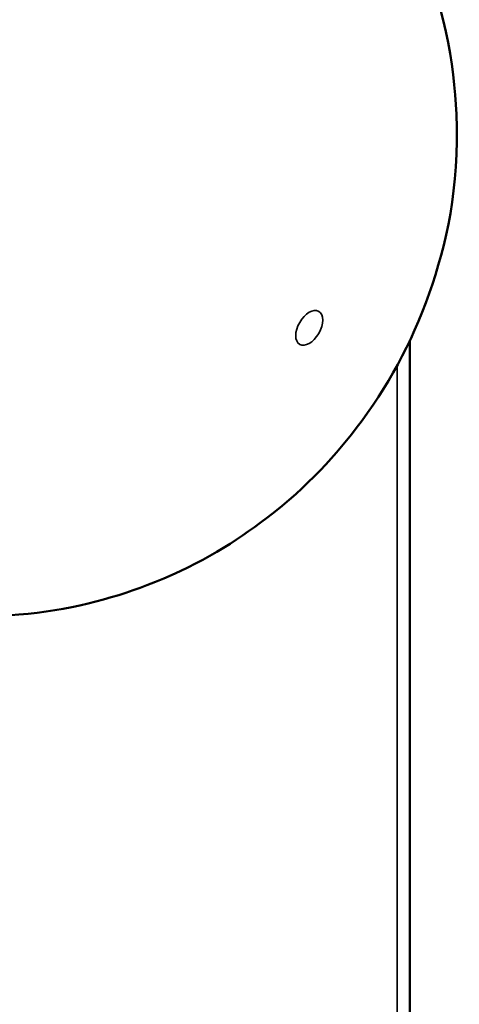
# Model space of a CAD drawing. Header units: inches. Extents: x 0 to 136, y 2 to 86.
# Tile 148 of 160: x 121.76 to 122.91, y 61.4 to 63.98. Entities that reach past the tile are written whole.
import ezdxf

# ---------------------------------------------------------------- set-up
doc = ezdxf.new("R2010")
doc.units = ezdxf.units.IN
doc.header["$LTSCALE"] = 4
doc.header["$MEASUREMENT"] = 0
doc.layers.add('Visible (ANSI)', color=7, linetype='Continuous', lineweight=50)
doc.layers.add('Visible Narrow (ANSI)', color=7, linetype='Continuous', lineweight=35)

msp = doc.modelspace()

# ---------------------------------------------------------------- linework, layer by layer
at = {"layer": 'Visible (ANSI)'}
msp.add_line((122.7809, 63.1434), (122.7809, 56.2113), dxfattribs=at)
msp.add_open_spline([(121.0433, 62.583), (121.1557, 62.5181), (121.2785, 62.4722), (121.5247, 62.4196), (121.6468, 62.415), (121.8856, 62.4352), (121.9969, 62.465), (122.2142, 62.5481), (122.3094, 62.6057), (122.4961, 62.7443), (122.5746, 62.8271), (122.7228, 63.0207), (122.7845, 63.1332), (122.8766, 63.3939), (122.9104, 63.5408), (122.8973, 63.8681), (122.8719, 64.0262), (122.7359, 64.3212), (122.6539, 64.4474), (122.4684, 64.6307), (122.3844, 64.6954), (122.2933, 64.748)], degree=3, knots=[3.926991, 3.926991, 3.926991, 3.926991, 4.111778, 4.111778, 4.309041, 4.309041, 4.545201, 4.545201, 4.854164, 4.854164, 5.275422, 5.275422, 5.809953, 5.809953, 6.328143, 6.328143, 6.681183, 6.681183, 6.918718, 6.918718, 7.068583, 7.068583, 7.068583, 7.068583], dxfattribs=at)
at = {"layer": 'Visible Narrow (ANSI)'}
msp.add_line((122.7477, 56.2151), (122.7477, 63.0782), dxfattribs=at)
msp.add_ellipse((121.6683, 63.6655), major_axis=(0.625, 1.0825), ratio=0.57735, start_param=0, end_param=3.141593, dxfattribs=at)
msp.add_ellipse((122.5168, 63.1756), major_axis=(0.025, 0.0433), ratio=0.57735, dxfattribs=at)

doc.saveas('drawing.dxf')
